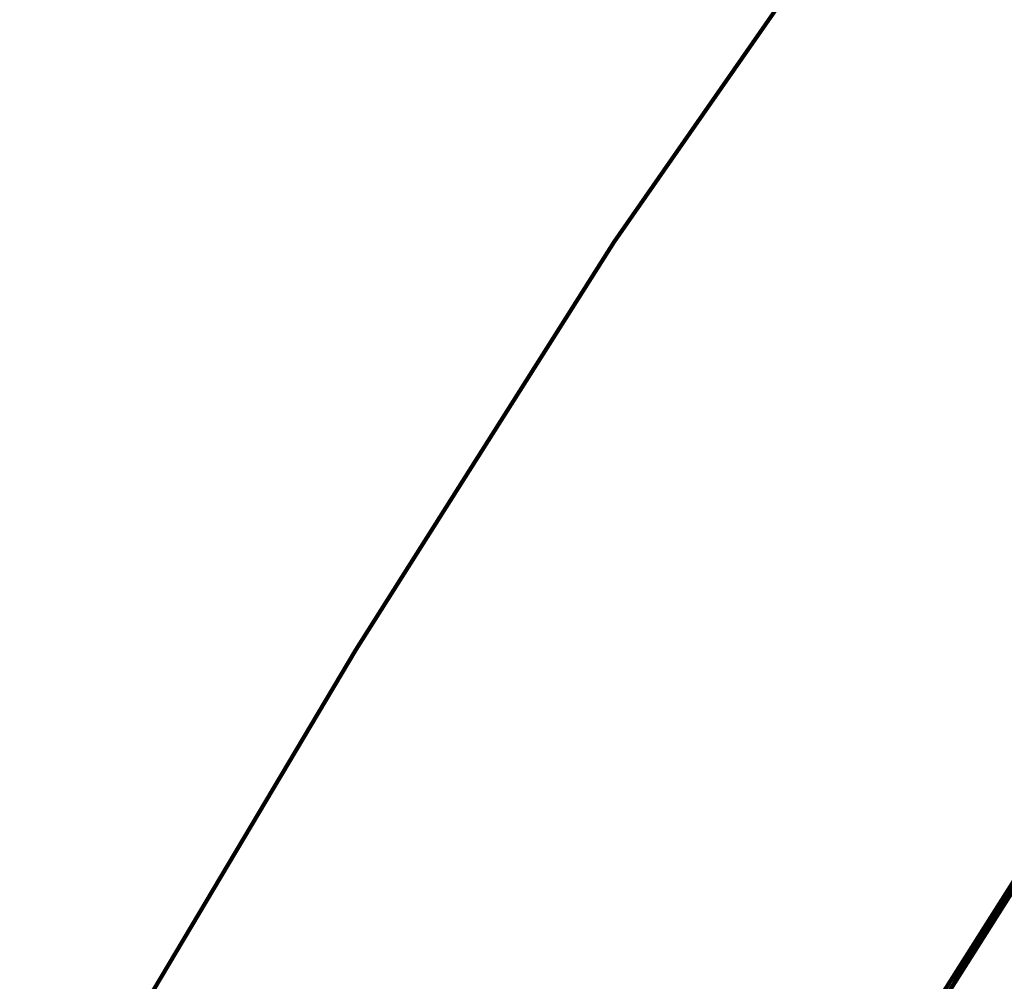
# Model space of a CAD drawing. Header units: metres. Extents: x 97286.9 to 97352.8, y 1513355.9 to 1513441.5.
# Tile 125 of 212: x 97319.3 to 97321.5, y 1513403.1 to 1513405.3. Entities that reach past the tile are written whole.
import ezdxf

# ---------------------------------------------------------------- set-up
doc = ezdxf.new("R2010")
doc.units = ezdxf.units.M
doc.header["$LTSCALE"] = 0.5
doc.header["$MEASUREMENT"] = 0
doc.layers.add('Veg_gangveg', color=9, linetype='Continuous', lineweight=100)
doc.layers.add('Veg_kjørebane', color=8, linetype='Continuous', lineweight=100)
doc.layers.add('Veg_sideområde', color=7, linetype='Continuous', lineweight=100, true_color=0x008000)

msp = doc.modelspace()

# ---------------------------------------------------------------- linework, layer by layer
at = {"layer": 'Veg_gangveg'}
msp.add_polyline3d([(97324.0521, 1513406.9295, 2.097), (97323.5585, 1513406.261, 2.0964), (97323.5537, 1513406.2546, 2.0964), (97323.508, 1513406.1926, 2.0965), (97323.2947, 1513405.9038, 2.0968), (97322.9597, 1513405.4501, 2.098), (97322.7524, 1513405.1694, 2.0992), (97322.5338, 1513404.8733, 2.1005), (97322.3671, 1513404.6446, 2.1016), (97321.8005, 1513403.8199, 2.1062), (97321.4227, 1513403.2238, 2.1102), (97321.2691, 1513402.9693, 2.1119), (97321.2675, 1513402.9667, 2.1119), (97320.6332, 1513401.8999, 2.119), (97320.5736, 1513401.7997, 2.1196), (97319.01, 1513399.1703, 2.137), (97318.7008, 1513398.6503, 2.1405), (97318.1871, 1513397.7865, 2.1462), (97317.6735, 1513396.9227, 2.1519), (97317.4588, 1513396.5617, 2.1543), (97317.1598, 1513396.0589, 2.1576), (97315.1052, 1513392.6038, 2.1804)], dxfattribs=at)
at = {"layer": 'Veg_kjørebane'}
for points in [[(97326.5583, 1513412.5308, 2.2177), (97326.4886, 1513411.5333, 2.2186), (97326.3159, 1513410.552, 2.2095), (97325.9516, 1513409.6247, 2.1904), (97325.7725, 1513409.3053, 2.1809), (97324.8222, 1513407.9864, 2.1357), (97324.8186, 1513407.9815, 2.1355), (97324.2242, 1513407.1773, 2.1128), (97323.6299, 1513406.3731, 2.1001), (97323.1686, 1513405.7491, 2.0971), (97322.7555, 1513405.1902, 2.0972), (97322.4415, 1513404.7644, 2.0986), (97322.4209, 1513404.7361, 2.0988), (97321.87, 1513403.9434, 2.1043), (97321.3347, 1513403.0983, 2.11), (97319.2898, 1513399.6604, 2.1328), (97316.7342, 1513395.3628, 2.1614), (97316.4787, 1513394.9331, 2.1642)], [(97316.4787, 1513394.9331, 2.1642), (97316.4873, 1513394.928, 2.1645), (97316.7428, 1513395.3577, 2.1617), (97319.2984, 1513399.6553, 2.1331), (97321.3433, 1513403.0931, 2.1103), (97321.8783, 1513403.9378, 2.1046), (97322.429, 1513404.7302, 2.0991), (97322.4496, 1513404.7585, 2.0989), (97322.7636, 1513405.1842, 2.0975), (97323.1767, 1513405.7431, 2.0974), (97323.6379, 1513406.3672, 2.1004), (97324.2323, 1513407.1714, 2.1131), (97324.8266, 1513407.9756, 2.1358), (97324.8302, 1513407.9804, 2.136), (97325.7811, 1513409.3001, 2.1812), (97325.9605, 1513409.6201, 2.1907), (97326.3255, 1513410.5493, 2.2098), (97326.4986, 1513411.5325, 2.2189), (97326.5683, 1513412.5301, 2.218)]]:
    msp.add_polyline3d(points, dxfattribs=at)
at = {"layer": 'Veg_sideområde'}
for points in [[(97315.1894, 1513395.6998, 1.6647), (97316.4787, 1513394.9331, 2.1642), (97316.7342, 1513395.3628, 2.1614), (97319.2898, 1513399.6604, 2.1328), (97321.3347, 1513403.0983, 2.11), (97321.87, 1513403.9434, 2.1043), (97322.4209, 1513404.7361, 2.0988), (97322.4415, 1513404.7644, 2.0986), (97322.7555, 1513405.1902, 2.0972), (97323.1686, 1513405.7491, 2.0971), (97323.6299, 1513406.3731, 2.1001), (97324.2242, 1513407.1773, 2.1128), (97324.8186, 1513407.9815, 2.1355), (97324.8222, 1513407.9864, 2.1357), (97325.7725, 1513409.3053, 2.1809), (97325.9516, 1513409.6247, 2.1904), (97326.3159, 1513410.552, 2.2095), (97326.4886, 1513411.5333, 2.2186), (97326.5583, 1513412.5308, 2.2177)], [(97313.9001, 1513396.4664, 1.6647), (97315.1894, 1513395.6998, 1.6647), (97315.445, 1513396.1295, 1.6619), (97318.0005, 1513400.4271, 1.6333), (97320.0504, 1513403.8732, 1.6105), (97320.6205, 1513404.7734, 1.6048), (97321.2073, 1513405.6178, 1.5993), (97321.2293, 1513405.6479, 1.5991), (97321.5492, 1513406.0817, 1.5977), (97321.9623, 1513406.6406, 1.5976), (97322.4236, 1513407.2647, 1.6006), (97323.0179, 1513408.0689, 1.6133), (97323.6123, 1513408.8731, 1.636), (97323.6159, 1513408.8779, 1.6362), (97324.4919, 1513410.0863, 1.6814), (97324.6172, 1513410.3097, 1.6909), (97324.8719, 1513410.9583, 1.71), (97324.9928, 1513411.6446, 1.7191)], [(97324.9928, 1513411.6446, 1.7191), (97324.8719, 1513410.9583, 1.71), (97324.6172, 1513410.3097, 1.6909), (97324.4919, 1513410.0863, 1.6814), (97323.6159, 1513408.8779, 1.6362), (97323.6123, 1513408.8731, 1.636), (97323.0179, 1513408.0689, 1.6133), (97322.4236, 1513407.2647, 1.6006), (97321.9623, 1513406.6406, 1.5976), (97321.5492, 1513406.0817, 1.5977), (97321.2293, 1513405.6479, 1.5991), (97321.2073, 1513405.6178, 1.5993), (97320.6205, 1513404.7734, 1.6048), (97320.0504, 1513403.8732, 1.6105), (97318.0005, 1513400.4271, 1.6333), (97315.445, 1513396.1295, 1.6619), (97315.1894, 1513395.6998, 1.6647)]]:
    msp.add_polyline3d(points, dxfattribs=at)

doc.saveas('drawing.dxf')
